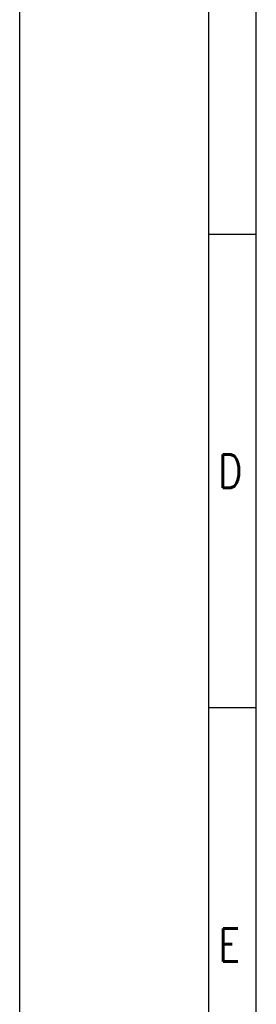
# Model space of a CAD drawing. Header units: millimetres. Extents: x 0 to 210, y 0 to 297.
# Tile 2 of 9: x 0 to 25, y 67 to 171. Entities that reach past the tile are written whole.
import ezdxf

# ---------------------------------------------------------------- set-up
doc = ezdxf.new("R2010")
doc.units = ezdxf.units.MM
doc.header["$LTSCALE"] = 19.36
doc.layers.get('0').update_dxf_attribs({"linetype": 'CONTINUOUS'})
doc.styles.get("Standard").update_dxf_attribs({"font": 'SIMPLEX.SHX', "width": 0.8})

msp = doc.modelspace()

# ---------------------------------------------------------------- linework, layer by layer
at = {"color": 7}
for p, q in [((0, 0), (0, 297)), ((25, 10), (25, 287)), ((24.9831, 148.5379), (20, 148.5379)), ((24.9831, 98.5379), (20, 98.5379))]:
    msp.add_line(p, q, dxfattribs=at)
at = {"color": 8}
msp.add_line((20, 5), (20, 292), dxfattribs=at)

# ---------------------------------------------------------------- texts
at = {"color": 8, "char_height": 3.5, "width": 2.8, "attachment_point": 1, "line_spacing_factor": 0.9}
for s, insert in [('D', (21, 125.2922)), ('E', (21.0169, 75.2543))]:
    msp.add_mtext(s, dxfattribs=dict(at, insert=insert))

doc.saveas('drawing.dxf')
